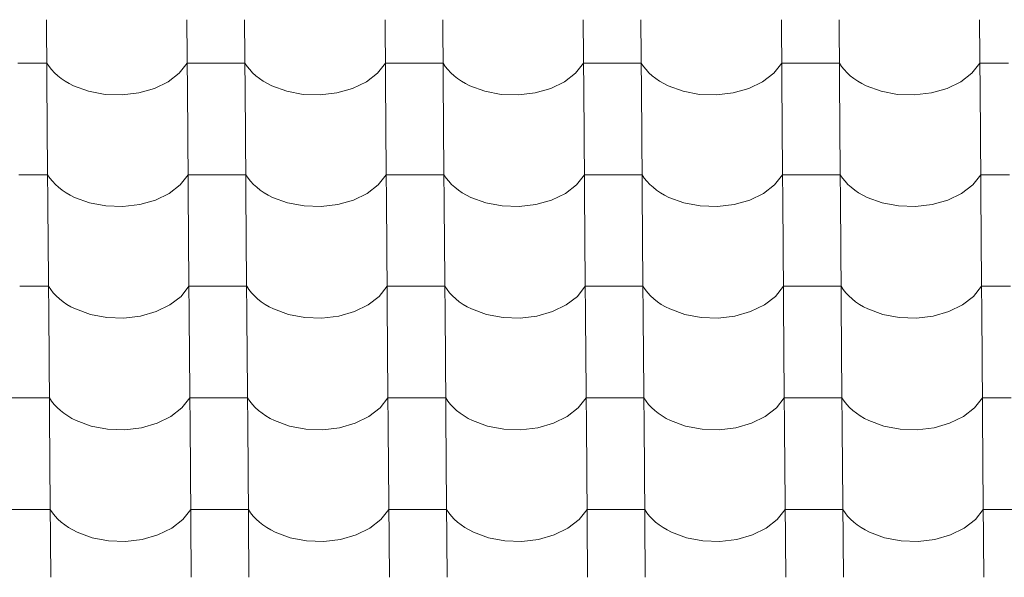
# Model space of a CAD drawing. Header units: millimetres. Extents: x -27785 to 104762, y -947 to 11132.
# Tile 114 of 146: x -5530 to -4710, y 8062 to 8526. Entities that reach past the tile are written whole.
import ezdxf

# ---------------------------------------------------------------- set-up
doc = ezdxf.new("R2010")
doc.units = ezdxf.units.MM
doc.header["$MEASUREMENT"] = 0
doc.layers.add('POHLED JIŽNÍ_1_Bourané_Výplně - Povrchové', color=7, linetype='Continuous')
doc.layers.add('POHLED JIŽNÍ_1_Konstrukce - nosné', color=7, linetype='Continuous')

# ---------------------------------------------------------------- blocks, each defined once
blk = doc.blocks.new('*X2', base_point=(-29303.7, -27473.93))
at = {"layer": 'POHLED JIŽNÍ_1_Bourané_Výplně - Povrchové', "color": 7, "linetype": 'Continuous', "lineweight": 13}
for p, q in [((-5507.63, 8526.25), (-5506.91, 8433.57)), ((-5390.67, 8526.25), (-5389.95, 8433.57)), ((-5342.63, 8526.25), (-5341.91, 8433.57)), ((-5225.67, 8526.25), (-5224.95, 8433.57)), ((-5177.64, 8526.25), (-5176.92, 8433.57)), ((-5060.68, 8526.25), (-5059.96, 8433.57)), ((-5012.64, 8526.25), (-5011.92, 8433.57)), ((-4895.68, 8526.25), (-4894.96, 8433.57)), ((-4847.65, 8526.25), (-4846.93, 8433.57)), ((-4730.68, 8526.25), (-4729.96, 8433.57)), ((-5507.35, 8490.09), (-5531.37, 8490.09)), ((-5507.35, 8490.09), (-5505.5, 8487.3)), ((-5505.5, 8487.3), (-5503.36, 8484.6)), ((-5396.99, 8481.71), (-5390.39, 8490.09)), ((-5366.37, 8490.09), (-5390.39, 8490.09)), ((-5342.35, 8490.09), (-5366.37, 8490.09)), ((-5342.35, 8490.09), (-5340.51, 8487.3)), ((-5340.51, 8487.3), (-5338.37, 8484.6)), ((-5231.99, 8481.71), (-5225.39, 8490.09)), ((-5201.37, 8490.09), (-5225.39, 8490.09)), ((-5177.36, 8490.09), (-5201.37, 8490.09)), ((-5177.36, 8490.09), (-5175.51, 8487.3)), ((-5175.51, 8487.3), (-5173.37, 8484.6)), ((-5067, 8481.71), (-5060.4, 8490.09)), ((-5036.38, 8490.09), (-5060.4, 8490.09)), ((-5012.36, 8490.09), (-5036.38, 8490.09)), ((-5012.36, 8490.09), (-5010.52, 8487.3)), ((-5010.52, 8487.3), (-5008.37, 8484.6)), ((-4902, 8481.71), (-4895.4, 8490.09)), ((-4871.38, 8490.09), (-4895.4, 8490.09)), ((-4847.37, 8490.09), (-4871.38, 8490.09)), ((-4847.37, 8490.09), (-4845.52, 8487.3)), ((-4845.52, 8487.3), (-4843.38, 8484.6)), ((-4737.01, 8481.71), (-4730.4, 8490.09)), ((-4706.39, 8490.09), (-4730.4, 8490.09)), ((-5503.36, 8484.6), (-5500.93, 8482.02)), ((-5500.93, 8482.02), (-5498.23, 8479.55)), ((-5498.23, 8479.55), (-5495.27, 8477.23)), ((-5406.24, 8474.54), (-5396.99, 8481.71)), ((-5338.37, 8484.6), (-5335.94, 8482.02)), ((-5335.94, 8482.02), (-5333.24, 8479.55)), ((-5333.24, 8479.55), (-5330.28, 8477.23)), ((-5241.25, 8474.54), (-5231.99, 8481.71)), ((-5173.37, 8484.6), (-5170.94, 8482.02)), ((-5170.94, 8482.02), (-5168.24, 8479.55)), ((-5168.24, 8479.55), (-5165.28, 8477.23)), ((-5076.25, 8474.54), (-5067, 8481.71)), ((-5008.37, 8484.6), (-5005.95, 8482.02)), ((-5005.95, 8482.02), (-5003.25, 8479.55)), ((-5003.25, 8479.55), (-5000.29, 8477.23)), ((-4911.26, 8474.54), (-4902, 8481.71)), ((-4843.38, 8484.6), (-4840.95, 8482.02)), ((-4840.95, 8482.02), (-4838.25, 8479.55)), ((-4838.25, 8479.55), (-4835.29, 8477.23)), ((-4746.26, 8474.54), (-4737.01, 8481.71)), ((-5495.27, 8477.23), (-5492.07, 8475.05)), ((-5492.07, 8475.05), (-5488.65, 8473.03)), ((-5488.65, 8473.03), (-5485.01, 8471.18)), ((-5485.01, 8471.18), (-5472.53, 8466.61)), ((-5417.68, 8468.94), (-5406.24, 8474.54)), ((-5330.28, 8477.23), (-5327.08, 8475.05)), ((-5327.08, 8475.05), (-5323.65, 8473.03)), ((-5323.65, 8473.03), (-5320.01, 8471.18)), ((-5320.01, 8471.18), (-5307.53, 8466.61)), ((-5252.68, 8468.94), (-5241.25, 8474.54)), ((-5165.28, 8477.23), (-5162.08, 8475.05)), ((-5162.08, 8475.05), (-5158.65, 8473.03)), ((-5158.65, 8473.03), (-5155.02, 8471.18)), ((-5155.02, 8471.18), (-5142.54, 8466.61)), ((-5087.69, 8468.94), (-5076.25, 8474.54)), ((-5000.29, 8477.23), (-4997.08, 8475.05)), ((-4997.08, 8475.05), (-4993.66, 8473.03)), ((-4993.66, 8473.03), (-4990.02, 8471.18)), ((-4990.02, 8471.18), (-4977.54, 8466.61)), ((-4922.69, 8468.94), (-4911.26, 8474.54)), ((-4835.29, 8477.23), (-4832.09, 8475.05)), ((-4832.09, 8475.05), (-4828.66, 8473.03)), ((-4828.66, 8473.03), (-4825.03, 8471.18)), ((-4825.03, 8471.18), (-4812.55, 8466.61)), ((-4757.69, 8468.94), (-4746.26, 8474.54)), ((-5472.53, 8466.61), (-5458.85, 8464.02)), ((-5458.85, 8464.02), (-5444.67, 8463.55)), ((-5444.67, 8463.55), (-5430.71, 8465.22)), ((-5430.71, 8465.22), (-5417.68, 8468.94)), ((-5307.53, 8466.61), (-5293.86, 8464.02)), ((-5293.86, 8464.02), (-5279.67, 8463.55)), ((-5279.67, 8463.55), (-5265.71, 8465.22)), ((-5265.71, 8465.22), (-5252.68, 8468.94)), ((-5142.54, 8466.61), (-5128.86, 8464.02)), ((-5128.86, 8464.02), (-5114.68, 8463.55)), ((-5114.68, 8463.55), (-5100.72, 8465.22)), ((-5100.72, 8465.22), (-5087.69, 8468.94)), ((-4977.54, 8466.61), (-4963.86, 8464.02)), ((-4963.86, 8464.02), (-4949.68, 8463.55)), ((-4949.68, 8463.55), (-4935.72, 8465.22)), ((-4935.72, 8465.22), (-4922.69, 8468.94)), ((-4812.55, 8466.61), (-4798.87, 8464.02)), ((-4798.87, 8464.02), (-4784.69, 8463.55)), ((-4784.69, 8463.55), (-4770.72, 8465.22)), ((-4770.72, 8465.22), (-4757.69, 8468.94)), ((-5506.91, 8433.24), (-5506.19, 8340.57)), ((-5389.94, 8433.24), (-5389.22, 8340.57)), ((-5341.91, 8433.24), (-5341.19, 8340.57)), ((-5224.95, 8433.24), (-5224.23, 8340.57)), ((-5176.91, 8433.24), (-5176.19, 8340.57)), ((-5059.95, 8433.24), (-5059.23, 8340.57)), ((-5011.92, 8433.24), (-5011.2, 8340.57)), ((-4894.96, 8433.24), (-4894.24, 8340.57)), ((-4846.92, 8433.24), (-4846.2, 8340.57)), ((-4729.96, 8433.24), (-4729.24, 8340.57)), ((-5506.63, 8397.08), (-5530.64, 8397.08)), ((-5506.63, 8397.08), (-5504.78, 8394.29)), ((-5396.27, 8388.7), (-5389.66, 8397.08)), ((-5365.65, 8397.08), (-5389.66, 8397.08)), ((-5341.63, 8397.08), (-5365.65, 8397.08)), ((-5341.63, 8397.08), (-5339.78, 8394.29)), ((-5231.27, 8388.7), (-5224.67, 8397.08)), ((-5200.65, 8397.08), (-5224.67, 8397.08)), ((-5176.63, 8397.08), (-5200.65, 8397.08)), ((-5176.63, 8397.08), (-5174.79, 8394.29)), ((-5066.27, 8388.7), (-5059.67, 8397.08)), ((-5035.65, 8397.08), (-5059.67, 8397.08)), ((-5011.64, 8397.08), (-5035.65, 8397.08)), ((-5011.64, 8397.08), (-5009.79, 8394.29)), ((-4901.28, 8388.7), (-4894.68, 8397.08)), ((-4870.66, 8397.08), (-4894.68, 8397.08)), ((-4846.64, 8397.08), (-4870.66, 8397.08)), ((-4846.64, 8397.08), (-4844.8, 8394.29)), ((-4736.28, 8388.7), (-4729.68, 8397.08)), ((-4705.66, 8397.08), (-4729.68, 8397.08)), ((-5504.78, 8394.29), (-5502.64, 8391.59)), ((-5502.64, 8391.59), (-5500.21, 8389.01)), ((-5500.21, 8389.01), (-5497.51, 8386.54)), ((-5405.52, 8381.53), (-5396.27, 8388.7)), ((-5339.78, 8394.29), (-5337.64, 8391.59)), ((-5337.64, 8391.59), (-5335.21, 8389.01)), ((-5335.21, 8389.01), (-5332.51, 8386.54)), ((-5240.52, 8381.53), (-5231.27, 8388.7)), ((-5174.79, 8394.29), (-5172.65, 8391.59)), ((-5172.65, 8391.59), (-5170.22, 8389.01)), ((-5170.22, 8389.01), (-5167.52, 8386.54)), ((-5075.53, 8381.53), (-5066.27, 8388.7)), ((-5009.79, 8394.29), (-5007.65, 8391.59)), ((-5007.65, 8391.59), (-5005.22, 8389.01)), ((-5005.22, 8389.01), (-5002.52, 8386.54)), ((-4910.53, 8381.53), (-4901.28, 8388.7)), ((-4844.8, 8394.29), (-4842.65, 8391.59)), ((-4842.65, 8391.59), (-4840.23, 8389.01)), ((-4840.23, 8389.01), (-4837.53, 8386.54)), ((-4745.54, 8381.53), (-4736.28, 8388.7)), ((-5497.51, 8386.54), (-5494.55, 8384.22)), ((-5494.55, 8384.22), (-5491.35, 8382.04)), ((-5491.35, 8382.04), (-5487.92, 8380.02)), ((-5487.92, 8380.02), (-5484.29, 8378.17)), ((-5416.95, 8375.94), (-5405.52, 8381.53)), ((-5332.51, 8386.54), (-5329.55, 8384.22)), ((-5329.55, 8384.22), (-5326.35, 8382.04)), ((-5326.35, 8382.04), (-5322.93, 8380.02)), ((-5322.93, 8380.02), (-5319.29, 8378.17)), ((-5251.96, 8375.94), (-5240.52, 8381.53)), ((-5167.52, 8386.54), (-5164.56, 8384.22)), ((-5164.56, 8384.22), (-5161.36, 8382.04)), ((-5161.36, 8382.04), (-5157.93, 8380.02)), ((-5157.93, 8380.02), (-5154.29, 8378.17)), ((-5086.96, 8375.94), (-5075.53, 8381.53)), ((-5002.52, 8386.54), (-4999.56, 8384.22)), ((-4999.56, 8384.22), (-4996.36, 8382.04)), ((-4996.36, 8382.04), (-4992.93, 8380.02)), ((-4992.93, 8380.02), (-4989.3, 8378.17)), ((-4921.97, 8375.94), (-4910.53, 8381.53)), ((-4837.53, 8386.54), (-4834.57, 8384.22)), ((-4834.57, 8384.22), (-4831.37, 8382.04)), ((-4831.37, 8382.04), (-4827.94, 8380.02)), ((-4827.94, 8380.02), (-4824.3, 8378.17)), ((-4756.97, 8375.94), (-4745.54, 8381.53)), ((-5484.29, 8378.17), (-5471.81, 8373.6)), ((-5471.81, 8373.6), (-5458.13, 8371.01)), ((-5443.95, 8370.54), (-5429.98, 8372.21)), ((-5429.98, 8372.21), (-5416.95, 8375.94)), ((-5319.29, 8378.17), (-5306.81, 8373.6)), ((-5306.81, 8373.6), (-5293.13, 8371.01)), ((-5278.95, 8370.54), (-5264.99, 8372.21)), ((-5264.99, 8372.21), (-5251.96, 8375.94)), ((-5154.29, 8378.17), (-5141.81, 8373.6)), ((-5141.81, 8373.6), (-5128.14, 8371.01)), ((-5113.95, 8370.54), (-5099.99, 8372.21)), ((-5099.99, 8372.21), (-5086.96, 8375.94)), ((-4989.3, 8378.17), (-4976.82, 8373.6)), ((-4976.82, 8373.6), (-4963.14, 8371.01)), ((-4948.96, 8370.54), (-4935, 8372.21)), ((-4935, 8372.21), (-4921.97, 8375.94)), ((-4824.3, 8378.17), (-4811.82, 8373.6)), ((-4811.82, 8373.6), (-4798.14, 8371.01)), ((-4783.96, 8370.54), (-4770, 8372.21)), ((-4770, 8372.21), (-4756.97, 8375.94)), ((-5458.13, 8371.01), (-5443.95, 8370.54)), ((-5293.13, 8371.01), (-5278.95, 8370.54)), ((-5128.14, 8371.01), (-5113.95, 8370.54)), ((-4963.14, 8371.01), (-4948.96, 8370.54)), ((-4798.14, 8371.01), (-4783.96, 8370.54)), ((-5506.18, 8340.23), (-5505.46, 8247.56)), ((-5389.22, 8340.23), (-5388.5, 8247.56)), ((-5341.19, 8340.23), (-5340.47, 8247.56)), ((-5224.23, 8340.23), (-5223.5, 8247.56)), ((-5176.19, 8340.23), (-5175.47, 8247.56)), ((-5059.23, 8340.23), (-5058.51, 8247.56)), ((-5011.2, 8340.23), (-5010.47, 8247.56)), ((-4894.23, 8340.23), (-4893.51, 8247.56)), ((-4846.2, 8340.23), (-4845.48, 8247.56)), ((-4729.24, 8340.23), (-4728.52, 8247.56)), ((-5505.9, 8304.07), (-5529.92, 8304.07)), ((-5505.9, 8304.07), (-5504.06, 8301.28)), ((-5504.06, 8301.28), (-5501.91, 8298.59)), ((-5501.91, 8298.59), (-5499.49, 8296)), ((-5395.54, 8295.69), (-5388.94, 8304.07)), ((-5364.92, 8304.07), (-5388.94, 8304.07)), ((-5340.91, 8304.07), (-5364.92, 8304.07)), ((-5340.91, 8304.07), (-5339.06, 8301.28)), ((-5339.06, 8301.28), (-5336.92, 8298.59)), ((-5336.92, 8298.59), (-5334.49, 8296)), ((-5230.55, 8295.69), (-5223.94, 8304.07)), ((-5199.93, 8304.07), (-5223.94, 8304.07)), ((-5175.91, 8304.07), (-5199.93, 8304.07)), ((-5175.91, 8304.07), (-5174.06, 8301.28)), ((-5174.06, 8301.28), (-5171.92, 8298.59)), ((-5171.92, 8298.59), (-5169.49, 8296)), ((-5065.55, 8295.69), (-5058.95, 8304.07)), ((-5034.93, 8304.07), (-5058.95, 8304.07)), ((-5010.91, 8304.07), (-5034.93, 8304.07)), ((-5010.91, 8304.07), (-5009.07, 8301.28)), ((-5009.07, 8301.28), (-5006.93, 8298.59)), ((-5006.93, 8298.59), (-5004.5, 8296)), ((-4900.55, 8295.69), (-4893.95, 8304.07)), ((-4869.93, 8304.07), (-4893.95, 8304.07)), ((-4845.92, 8304.07), (-4869.93, 8304.07)), ((-4845.92, 8304.07), (-4844.07, 8301.28)), ((-4844.07, 8301.28), (-4841.93, 8298.59)), ((-4841.93, 8298.59), (-4839.5, 8296)), ((-4735.56, 8295.69), (-4728.96, 8304.07)), ((-4704.94, 8304.07), (-4728.96, 8304.07)), ((-5499.49, 8296), (-5496.79, 8293.53)), ((-5496.79, 8293.53), (-5493.83, 8291.21)), ((-5493.83, 8291.21), (-5490.63, 8289.03)), ((-5404.8, 8288.52), (-5395.54, 8295.69)), ((-5334.49, 8296), (-5331.79, 8293.53)), ((-5331.79, 8293.53), (-5328.83, 8291.21)), ((-5328.83, 8291.21), (-5325.63, 8289.03)), ((-5239.8, 8288.52), (-5230.55, 8295.69)), ((-5169.49, 8296), (-5166.79, 8293.53)), ((-5166.79, 8293.53), (-5163.84, 8291.21)), ((-5163.84, 8291.21), (-5160.63, 8289.03)), ((-5074.8, 8288.52), (-5065.55, 8295.69)), ((-5004.5, 8296), (-5001.8, 8293.53)), ((-5001.8, 8293.53), (-4998.84, 8291.21)), ((-4998.84, 8291.21), (-4995.64, 8289.03)), ((-4909.81, 8288.52), (-4900.55, 8295.69)), ((-4839.5, 8296), (-4836.8, 8293.53)), ((-4836.8, 8293.53), (-4833.84, 8291.21)), ((-4833.84, 8291.21), (-4830.64, 8289.03)), ((-4744.81, 8288.52), (-4735.56, 8295.69)), ((-5490.63, 8289.03), (-5487.2, 8287.01)), ((-5487.2, 8287.01), (-5483.56, 8285.16)), ((-5483.56, 8285.16), (-5471.08, 8280.59)), ((-5429.26, 8279.2), (-5416.23, 8282.93)), ((-5416.23, 8282.93), (-5404.8, 8288.52)), ((-5325.63, 8289.03), (-5322.2, 8287.01)), ((-5322.2, 8287.01), (-5318.57, 8285.16)), ((-5318.57, 8285.16), (-5306.09, 8280.59)), ((-5264.26, 8279.2), (-5251.23, 8282.93)), ((-5251.23, 8282.93), (-5239.8, 8288.52)), ((-5160.63, 8289.03), (-5157.21, 8287.01)), ((-5157.21, 8287.01), (-5153.57, 8285.16)), ((-5153.57, 8285.16), (-5141.09, 8280.59)), ((-5099.27, 8279.2), (-5086.24, 8282.93)), ((-5086.24, 8282.93), (-5074.8, 8288.52)), ((-4995.64, 8289.03), (-4992.21, 8287.01)), ((-4992.21, 8287.01), (-4988.57, 8285.16)), ((-4988.57, 8285.16), (-4976.1, 8280.59)), ((-4934.27, 8279.2), (-4921.24, 8282.93)), ((-4921.24, 8282.93), (-4909.81, 8288.52)), ((-4830.64, 8289.03), (-4827.21, 8287.01)), ((-4827.21, 8287.01), (-4823.58, 8285.16)), ((-4823.58, 8285.16), (-4811.1, 8280.59)), ((-4769.28, 8279.2), (-4756.25, 8282.93)), ((-4756.25, 8282.93), (-4744.81, 8288.52)), ((-5471.08, 8280.59), (-5457.4, 8278)), ((-5457.4, 8278), (-5443.22, 8277.53)), ((-5443.22, 8277.53), (-5429.26, 8279.2)), ((-5306.09, 8280.59), (-5292.41, 8278)), ((-5292.41, 8278), (-5278.23, 8277.53)), ((-5278.23, 8277.53), (-5264.26, 8279.2)), ((-5141.09, 8280.59), (-5127.41, 8278)), ((-5127.41, 8278), (-5113.23, 8277.53)), ((-5113.23, 8277.53), (-5099.27, 8279.2)), ((-4976.1, 8280.59), (-4962.42, 8278)), ((-4962.42, 8278), (-4948.23, 8277.53)), ((-4948.23, 8277.53), (-4934.27, 8279.2)), ((-4811.1, 8280.59), (-4797.42, 8278)), ((-4797.42, 8278), (-4783.24, 8277.53)), ((-4783.24, 8277.53), (-4769.28, 8279.2)), ((-5505.46, 8247.22), (-5504.74, 8154.55)), ((-5388.5, 8247.22), (-5387.78, 8154.55)), ((-5340.46, 8247.22), (-5339.74, 8154.55)), ((-5223.5, 8247.22), (-5222.78, 8154.55)), ((-5175.47, 8247.22), (-5174.75, 8154.55)), ((-5058.51, 8247.22), (-5057.78, 8154.55)), ((-5010.47, 8247.22), (-5009.75, 8154.55)), ((-4893.51, 8247.22), (-4892.79, 8154.55)), ((-4845.48, 8247.22), (-4844.75, 8154.55)), ((-4728.51, 8247.22), (-4727.79, 8154.55)), ((-5529.2, 8211.07), (-5553.21, 8211.07)), ((-5505.18, 8211.07), (-5529.2, 8211.07)), ((-5505.18, 8211.07), (-5503.33, 8208.27)), ((-5503.33, 8208.27), (-5501.19, 8205.58)), ((-5394.82, 8202.68), (-5388.22, 8211.07)), ((-5364.2, 8211.07), (-5388.22, 8211.07)), ((-5340.18, 8211.07), (-5364.2, 8211.07)), ((-5340.18, 8211.07), (-5338.34, 8208.27)), ((-5338.34, 8208.27), (-5336.19, 8205.58)), ((-5229.82, 8202.68), (-5223.22, 8211.07)), ((-5199.2, 8211.07), (-5223.22, 8211.07)), ((-5175.19, 8211.07), (-5199.2, 8211.07)), ((-5175.19, 8211.07), (-5173.34, 8208.27)), ((-5173.34, 8208.27), (-5171.2, 8205.58)), ((-5064.83, 8202.68), (-5058.22, 8211.07)), ((-5034.21, 8211.07), (-5058.22, 8211.07)), ((-5010.19, 8211.07), (-5034.21, 8211.07)), ((-5010.19, 8211.07), (-5008.34, 8208.27)), ((-5008.34, 8208.27), (-5006.2, 8205.58)), ((-4899.83, 8202.68), (-4893.23, 8211.07)), ((-4869.21, 8211.07), (-4893.23, 8211.07)), ((-4845.19, 8211.07), (-4869.21, 8211.07)), ((-4845.19, 8211.07), (-4843.35, 8208.27)), ((-4843.35, 8208.27), (-4841.21, 8205.58)), ((-4734.84, 8202.68), (-4728.23, 8211.07)), ((-4704.22, 8211.07), (-4728.23, 8211.07)), ((-5501.19, 8205.58), (-5498.76, 8202.99)), ((-5498.76, 8202.99), (-5496.06, 8200.53)), ((-5496.06, 8200.53), (-5493.1, 8198.2)), ((-5404.07, 8195.51), (-5394.82, 8202.68)), ((-5336.19, 8205.58), (-5333.77, 8202.99)), ((-5333.77, 8202.99), (-5331.07, 8200.53)), ((-5331.07, 8200.53), (-5328.11, 8198.2)), ((-5239.08, 8195.51), (-5229.82, 8202.68)), ((-5171.2, 8205.58), (-5168.77, 8202.99)), ((-5168.77, 8202.99), (-5166.07, 8200.53)), ((-5166.07, 8200.53), (-5163.11, 8198.2)), ((-5074.08, 8195.51), (-5064.83, 8202.68)), ((-5006.2, 8205.58), (-5003.77, 8202.99)), ((-5003.77, 8202.99), (-5001.07, 8200.53)), ((-5001.07, 8200.53), (-4998.12, 8198.2)), ((-4909.08, 8195.51), (-4899.83, 8202.68)), ((-4841.21, 8205.58), (-4838.78, 8202.99)), ((-4838.78, 8202.99), (-4836.08, 8200.53)), ((-4836.08, 8200.53), (-4833.12, 8198.2)), ((-4744.09, 8195.51), (-4734.84, 8202.68)), ((-5493.1, 8198.2), (-5489.9, 8196.02)), ((-5489.9, 8196.02), (-5486.47, 8194)), ((-5486.47, 8194), (-5482.84, 8192.15)), ((-5482.84, 8192.15), (-5470.36, 8187.58)), ((-5415.51, 8189.92), (-5404.07, 8195.51)), ((-5328.11, 8198.2), (-5324.91, 8196.02)), ((-5324.91, 8196.02), (-5321.48, 8194)), ((-5321.48, 8194), (-5317.84, 8192.15)), ((-5317.84, 8192.15), (-5305.36, 8187.58)), ((-5250.51, 8189.92), (-5239.08, 8195.51)), ((-5163.11, 8198.2), (-5159.91, 8196.02)), ((-5159.91, 8196.02), (-5156.48, 8194)), ((-5156.48, 8194), (-5152.85, 8192.15)), ((-5152.85, 8192.15), (-5140.37, 8187.58)), ((-5085.51, 8189.92), (-5074.08, 8195.51)), ((-4998.12, 8198.2), (-4994.91, 8196.02)), ((-4994.91, 8196.02), (-4991.49, 8194)), ((-4991.49, 8194), (-4987.85, 8192.15)), ((-4987.85, 8192.15), (-4975.37, 8187.58)), ((-4920.52, 8189.92), (-4909.08, 8195.51)), ((-4833.12, 8198.2), (-4829.92, 8196.02)), ((-4829.92, 8196.02), (-4826.49, 8194)), ((-4826.49, 8194), (-4822.85, 8192.15)), ((-4822.85, 8192.15), (-4810.38, 8187.58)), ((-4755.52, 8189.92), (-4744.09, 8195.51)), ((-5470.36, 8187.58), (-5456.68, 8184.99)), ((-5456.68, 8184.99), (-5442.5, 8184.52)), ((-5442.5, 8184.52), (-5428.54, 8186.19)), ((-5428.54, 8186.19), (-5415.51, 8189.92)), ((-5305.36, 8187.58), (-5291.68, 8184.99)), ((-5291.68, 8184.99), (-5277.5, 8184.52)), ((-5277.5, 8184.52), (-5263.54, 8186.19)), ((-5263.54, 8186.19), (-5250.51, 8189.92)), ((-5140.37, 8187.58), (-5126.69, 8184.99)), ((-5126.69, 8184.99), (-5112.51, 8184.52)), ((-5112.51, 8184.52), (-5098.54, 8186.19)), ((-5098.54, 8186.19), (-5085.51, 8189.92)), ((-4975.37, 8187.58), (-4961.69, 8184.99)), ((-4961.69, 8184.99), (-4947.51, 8184.52)), ((-4947.51, 8184.52), (-4933.55, 8186.19)), ((-4933.55, 8186.19), (-4920.52, 8189.92)), ((-4810.38, 8187.58), (-4796.7, 8184.99)), ((-4796.7, 8184.99), (-4782.51, 8184.52)), ((-4782.51, 8184.52), (-4768.55, 8186.19)), ((-4768.55, 8186.19), (-4755.52, 8189.92)), ((-5504.74, 8154.21), (-5504.01, 8061.54)), ((-5387.77, 8154.21), (-5387.05, 8061.54)), ((-5339.74, 8154.21), (-5339.02, 8061.54)), ((-5222.78, 8154.21), (-5222.06, 8061.54)), ((-5174.74, 8154.21), (-5174.02, 8061.54)), ((-5057.78, 8154.21), (-5057.06, 8061.54)), ((-5009.75, 8154.21), (-5009.03, 8061.54)), ((-4892.79, 8154.21), (-4892.06, 8061.54)), ((-4844.75, 8154.21), (-4844.03, 8061.54)), ((-4727.79, 8154.21), (-4727.07, 8061.54)), ((-5528.47, 8118.06), (-5552.49, 8118.06)), ((-5504.45, 8118.06), (-5528.47, 8118.06)), ((-5504.45, 8118.06), (-5502.61, 8115.26)), ((-5394.1, 8109.67), (-5387.49, 8118.06)), ((-5363.48, 8118.06), (-5387.49, 8118.06)), ((-5339.46, 8118.06), (-5363.48, 8118.06)), ((-5339.46, 8118.06), (-5337.61, 8115.26)), ((-5229.1, 8109.67), (-5222.5, 8118.06)), ((-5198.48, 8118.06), (-5222.5, 8118.06)), ((-5174.46, 8118.06), (-5198.48, 8118.06)), ((-5174.46, 8118.06), (-5172.62, 8115.26)), ((-5064.1, 8109.67), (-5057.5, 8118.06)), ((-5033.48, 8118.06), (-5057.5, 8118.06)), ((-5009.47, 8118.06), (-5033.48, 8118.06)), ((-5009.47, 8118.06), (-5007.62, 8115.26)), ((-4899.11, 8109.67), (-4892.5, 8118.06)), ((-4868.49, 8118.06), (-4892.5, 8118.06)), ((-4844.47, 8118.06), (-4868.49, 8118.06)), ((-4844.47, 8118.06), (-4842.62, 8115.26)), ((-4734.11, 8109.67), (-4727.51, 8118.06)), ((-4703.49, 8118.06), (-4727.51, 8118.06)), ((-5502.61, 8115.26), (-5500.47, 8112.57)), ((-5500.47, 8112.57), (-5498.04, 8109.98)), ((-5498.04, 8109.98), (-5495.34, 8107.52)), ((-5403.35, 8102.5), (-5394.1, 8109.67)), ((-5337.61, 8115.26), (-5335.47, 8112.57)), ((-5335.47, 8112.57), (-5333.04, 8109.98)), ((-5333.04, 8109.98), (-5330.34, 8107.52)), ((-5238.35, 8102.5), (-5229.1, 8109.67)), ((-5172.62, 8115.26), (-5170.47, 8112.57)), ((-5170.47, 8112.57), (-5168.05, 8109.98)), ((-5168.05, 8109.98), (-5165.35, 8107.52)), ((-5073.36, 8102.5), (-5064.1, 8109.67)), ((-5007.62, 8115.26), (-5005.48, 8112.57)), ((-5005.48, 8112.57), (-5003.05, 8109.98)), ((-5003.05, 8109.98), (-5000.35, 8107.52)), ((-4908.36, 8102.5), (-4899.11, 8109.67)), ((-4842.62, 8115.26), (-4840.48, 8112.57)), ((-4840.48, 8112.57), (-4838.05, 8109.98)), ((-4838.05, 8109.98), (-4835.35, 8107.52)), ((-4743.37, 8102.5), (-4734.11, 8109.67)), ((-5495.34, 8107.52), (-5492.38, 8105.19)), ((-5492.38, 8105.19), (-5489.18, 8103.01)), ((-5489.18, 8103.01), (-5485.75, 8100.99)), ((-5485.75, 8100.99), (-5482.11, 8099.14)), ((-5414.78, 8096.91), (-5403.35, 8102.5)), ((-5330.34, 8107.52), (-5327.38, 8105.19)), ((-5327.38, 8105.19), (-5324.18, 8103.01)), ((-5324.18, 8103.01), (-5320.75, 8100.99)), ((-5320.75, 8100.99), (-5317.12, 8099.14)), ((-5249.79, 8096.91), (-5238.35, 8102.5)), ((-5165.35, 8107.52), (-5162.39, 8105.19)), ((-5162.39, 8105.19), (-5159.19, 8103.01)), ((-5159.19, 8103.01), (-5155.76, 8100.99)), ((-5155.76, 8100.99), (-5152.12, 8099.14)), ((-5084.79, 8096.91), (-5073.36, 8102.5)), ((-5000.35, 8107.52), (-4997.39, 8105.19)), ((-4997.39, 8105.19), (-4994.19, 8103.01)), ((-4994.19, 8103.01), (-4990.76, 8100.99)), ((-4990.76, 8100.99), (-4987.13, 8099.14)), ((-4919.79, 8096.91), (-4908.36, 8102.5)), ((-4835.35, 8107.52), (-4832.4, 8105.19)), ((-4832.4, 8105.19), (-4829.19, 8103.01)), ((-4829.19, 8103.01), (-4825.77, 8100.99)), ((-4825.77, 8100.99), (-4822.13, 8099.14)), ((-4754.8, 8096.91), (-4743.37, 8102.5)), ((-5482.11, 8099.14), (-5469.64, 8094.57)), ((-5469.64, 8094.57), (-5455.96, 8091.98)), ((-5441.77, 8091.51), (-5427.81, 8093.18)), ((-5427.81, 8093.18), (-5414.78, 8096.91)), ((-5317.12, 8099.14), (-5304.64, 8094.57)), ((-5304.64, 8094.57), (-5290.96, 8091.98)), ((-5276.78, 8091.51), (-5262.82, 8093.18)), ((-5262.82, 8093.18), (-5249.79, 8096.91)), ((-5152.12, 8099.14), (-5139.64, 8094.57)), ((-5139.64, 8094.57), (-5125.96, 8091.98)), ((-5111.78, 8091.51), (-5097.82, 8093.18)), ((-5097.82, 8093.18), (-5084.79, 8096.91)), ((-4987.13, 8099.14), (-4974.65, 8094.57)), ((-4974.65, 8094.57), (-4960.97, 8091.98)), ((-4946.79, 8091.51), (-4932.82, 8093.18)), ((-4932.82, 8093.18), (-4919.79, 8096.91)), ((-4822.13, 8099.14), (-4809.65, 8094.57)), ((-4809.65, 8094.57), (-4795.97, 8091.98)), ((-4781.79, 8091.51), (-4767.83, 8093.18)), ((-4767.83, 8093.18), (-4754.8, 8096.91)), ((-5455.96, 8091.98), (-5441.77, 8091.51)), ((-5290.96, 8091.98), (-5276.78, 8091.51)), ((-5125.96, 8091.98), (-5111.78, 8091.51)), ((-4960.97, 8091.98), (-4946.79, 8091.51)), ((-4795.97, 8091.98), (-4781.79, 8091.51))]:
    blk.add_line(p, q, dxfattribs=at)

msp = doc.modelspace()

# ---------------------------------------------------------------- block references
at = {"layer": 'POHLED JIŽNÍ_1_Konstrukce - nosné', "color": 9, "linetype": 'Continuous', "lineweight": 13}
msp.add_blockref('*X2', (-29303.7, -27473.93), dxfattribs=at)

doc.saveas('drawing.dxf')
